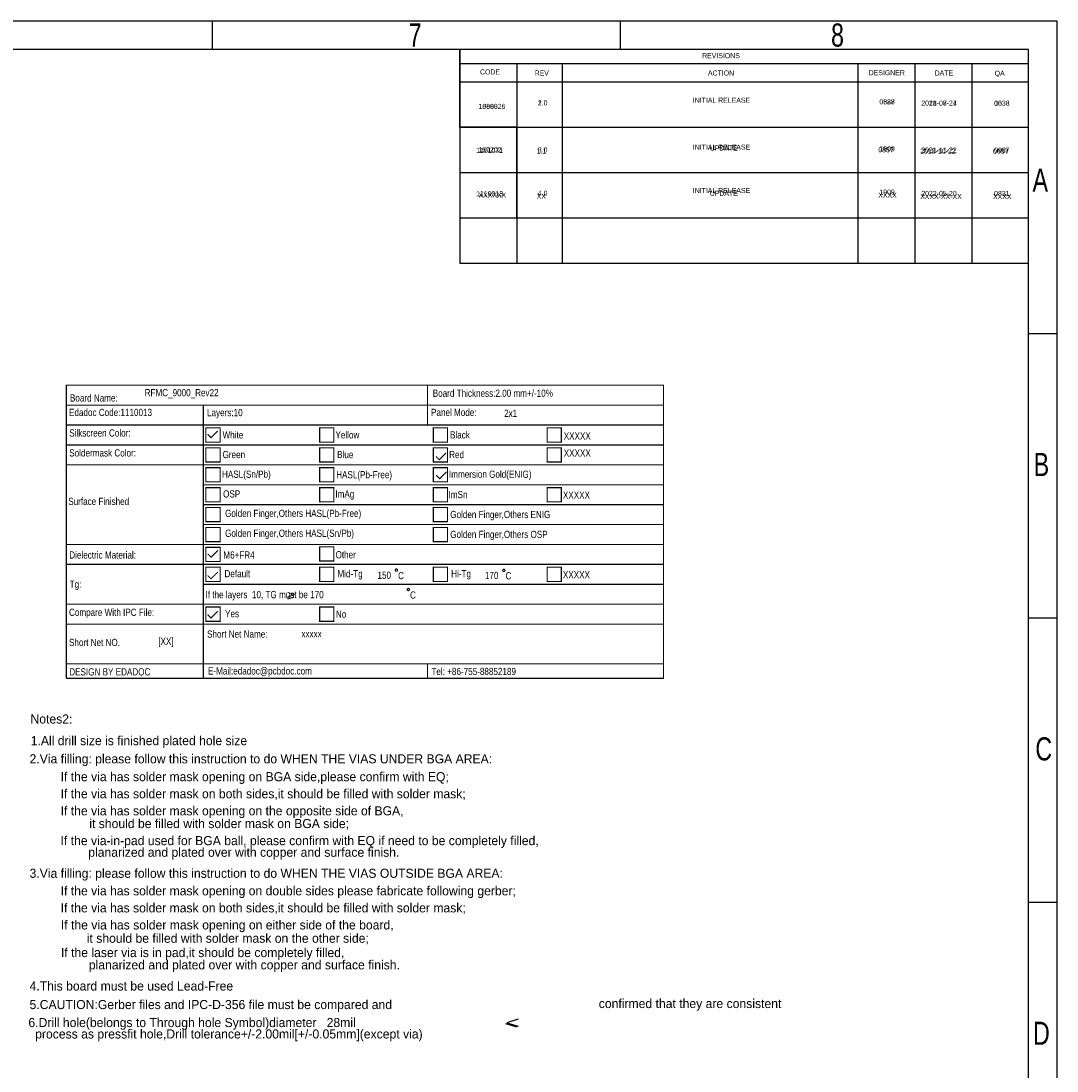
# Model space of a CAD drawing. Extents: x -70 to 514, y -134 to 276.
# Tile 17 of 17: x 331 to 514, y 91 to 276. Entities that reach past the tile are written whole.
import ezdxf

# ---------------------------------------------------------------- set-up
doc = ezdxf.new("R2010")
doc.units = 0
doc.layers.add('BOARD_GEOMETRY_DIMENSION', color=2, linetype='CONTINUOUS')
doc.layers.add('BOARD_GEOMETRY_SILKSCREEN_TOP', color=1, linetype='CONTINUOUS')

msp = doc.modelspace()

# ---------------------------------------------------------------- linework, layer by layer
at = {"layer": 'BOARD_GEOMETRY_DIMENSION'}
for points in [[(-70.485, -134.471156), (513.514848, -134.471156), (513.514848, 275.52904), (-70.485, 275.52904), (-70.485, -134.471156)], [(365.015018, 270.528796), (365.015018, 275.528786)], [(436.764938, 270.528796), (436.764938, 275.528786)], [(508.514858, 270.528796), (-65.48501, 270.528796)], [(408.515058, 270.528796), (408.515058, 256.878836), (418.514784, 256.878836)], [(498.514624, 268.068806), (498.514624, 256.878836), (508.514858, 256.878836), (508.514858, 270.528796)], [(408.515058, 268.068806), (508.514858, 268.068806)], [(418.514784, 268.068806), (418.514784, 256.878836), (426.514514, 256.878836)], [(426.514514, 268.068806), (426.514514, 256.878836), (478.514918, 256.878836)], [(478.514918, 268.068806), (478.514918, 256.878836), (488.514898, 256.878836)], [(488.514898, 268.068806), (488.514898, 256.878836), (498.514624, 256.878836)], [(408.515058, 264.846816), (508.514858, 264.846816)], [(408.515058, 256.878836), (408.515058, 248.910856)], [(418.514784, 256.878836), (418.514784, 248.910856)], [(426.514514, 256.878836), (426.514514, 248.910856)], [(478.514918, 256.878836), (478.514918, 248.910856)], [(488.514898, 256.878836), (488.514898, 248.910856)], [(498.514624, 256.878836), (498.514624, 248.910856)], [(508.514858, -129.471166), (508.514858, 256.878836)], [(408.515058, 248.910856), (498.514624, 248.910856)], [(408.515058, 248.910856), (408.515058, 240.942876)], [(418.514784, 248.910856), (418.514784, 240.942876)], [(426.514514, 248.910856), (426.514514, 240.942876)], [(478.514918, 248.910856), (478.514918, 240.942876)], [(488.514898, 248.910856), (488.514898, 240.942876)], [(498.514624, 248.910856), (508.514858, 248.910856)], [(498.514624, 248.910856), (498.514624, 240.942876)], [(408.515058, 240.942876), (498.514624, 240.942876)], [(408.515058, 240.942876), (408.515058, 232.974896)], [(418.514784, 240.942876), (418.514784, 232.974896)], [(426.514514, 240.942876), (426.514514, 232.974896)], [(478.514918, 240.942876), (478.514918, 232.974896)], [(488.514898, 240.942876), (488.514898, 232.974896)], [(498.514624, 240.942876), (508.514858, 240.942876)], [(498.514624, 240.942876), (498.514624, 232.974896)], [(408.515058, 232.974896), (498.514624, 232.974896)], [(498.514624, 232.974896), (508.514858, 232.974896)], [(513.514848, 220.528896), (508.514858, 220.528896)], [(513.514848, 170.528742), (508.514858, 170.528742)], [(513.514848, 120.528842), (508.514858, 120.528842)], [(418.77488, 100.008944), (416.774884, 99.408742), (418.77488, 98.808794)], [(418.574982, 98.608896), (416.574986, 99.208844)]]:
    msp.add_lwpolyline(points, dxfattribs=at)
for points, const_width in [([(444.295022, 162.49396), (339.294978, 162.49396), (339.294978, 211.493862), (444.295022, 211.493862), (444.295022, 162.49396)], 0.199898), ([(402.794978, 211.493862), (402.794978, 207.993742)], 0.199898), ([(339.294978, 207.993742), (444.295022, 207.993742)], 0.199898), ([(363.3851, 207.993742), (363.3851, 204.493876)], 0.199898), ([(402.794978, 207.993742), (402.794978, 204.493876)], 0.199898), ([(339.294978, 204.493876), (444.295022, 204.493876)], 0.199898), ([(363.3851, 197.49389), (363.3851, 204.493876)], 0.199898), ([(363.834934, 201.493882), (366.335056, 201.493882), (366.335056, 203.99375), (363.834934, 203.99375), (363.834934, 201.493882)], 0.199898), ([(364.134908, 202.853798), (364.73511, 202.25385), (365.935006, 203.453746)], 0.199898), ([(383.834894, 201.493882), (386.335016, 201.493882), (386.335016, 203.99375), (383.834894, 203.99375), (383.834894, 201.493882)], 0.199898), ([(403.835108, 201.493882), (406.334976, 201.493882), (406.334976, 203.99375), (403.835108, 203.99375), (403.835108, 201.493882)], 0.199898), ([(423.835068, 201.493882), (426.334936, 201.493882), (426.334936, 203.99375), (423.835068, 203.99375), (423.835068, 201.493882)], 0.199898), ([(339.294978, 200.993756), (444.295022, 200.993756)], 0.199898), ([(363.834934, 197.993762), (366.335056, 197.993762), (366.335056, 200.493884), (363.834934, 200.493884), (363.834934, 197.993762)], 0.199898), ([(383.834894, 197.993762), (386.335016, 197.993762), (386.335016, 200.493884), (383.834894, 200.493884), (383.834894, 197.993762)], 0.199898), ([(403.835108, 197.993762), (406.334976, 197.993762), (406.334976, 200.493884), (403.835108, 200.493884), (403.835108, 197.993762)], 0.199898), ([(404.266908, 198.999856), (404.86711, 198.399908), (406.067006, 199.599804)], 0.199898), ([(423.835068, 197.993762), (426.334936, 197.993762), (426.334936, 200.493884), (423.835068, 200.493884), (423.835068, 197.993762)], 0.199898), ([(339.294978, 197.49389), (442.164978, 197.49389)], 0.199898), ([(339.294978, 197.49389), (444.295022, 197.49389)], 0.199898), ([(363.3851, 181.913784), (363.3851, 197.49389)], 0.199898), ([(363.834934, 194.493896), (366.335056, 194.493896), (366.335056, 196.993764), (363.834934, 196.993764), (363.834934, 194.493896)], 0.199898), ([(383.834894, 194.493896), (386.335016, 194.493896), (386.335016, 196.993764), (383.834894, 196.993764), (383.834894, 194.493896)], 0.199898), ([(403.835108, 194.493896), (406.334976, 194.493896), (406.334976, 196.993764), (403.835108, 196.993764), (403.835108, 194.493896)], 0.199898), ([(404.33498, 195.653914), (404.934928, 195.053966), (406.135078, 196.253862)], 0.199898), ([(363.3851, 193.99377), (444.295022, 193.99377)], 0.199898), ([(363.834934, 190.993776), (366.335056, 190.993776), (366.335056, 193.493898), (363.834934, 193.493898), (363.834934, 190.993776)], 0.199898), ([(383.834894, 190.993776), (386.335016, 190.993776), (386.335016, 193.493898), (383.834894, 193.493898), (383.834894, 190.993776)], 0.199898), ([(403.835108, 190.993776), (406.334976, 190.993776), (406.334976, 193.493898), (403.835108, 193.493898), (403.835108, 190.993776)], 0.199898), ([(423.835068, 190.993776), (426.334936, 190.993776), (426.334936, 193.493898), (423.835068, 193.493898), (423.835068, 190.993776)], 0.199898), ([(363.3851, 190.493904), (444.295022, 190.493904)], 0.199898), ([(363.834934, 187.49391), (366.335056, 187.49391), (366.335056, 189.993778), (363.834934, 189.993778), (363.834934, 187.49391)], 0.199898), ([(403.835108, 187.49391), (406.334976, 187.49391), (406.334976, 189.993778), (403.835108, 189.993778), (403.835108, 187.49391)], 0.199898), ([(363.3851, 186.993784), (444.295022, 186.993784)], 0.199898), ([(363.834934, 183.99379), (366.335056, 183.99379), (366.335056, 186.493912), (363.834934, 186.493912), (363.834934, 183.99379)], 0.199898), ([(403.835108, 183.99379), (406.334976, 183.99379), (406.334976, 186.493912), (403.835108, 186.493912), (403.835108, 183.99379)], 0.199898), ([(339.294978, 183.493918), (444.295022, 183.493918)], 0.199898), ([(363.3851, 183.493918), (363.3851, 179.993798)], 0.199898), ([(363.834934, 180.493924), (366.335056, 180.493924), (366.335056, 182.993792), (363.834934, 182.993792), (363.834934, 180.493924)], 0.199898), ([(383.834894, 180.593746), (386.335016, 180.593746), (386.335016, 183.093868), (383.834894, 183.093868), (383.834894, 180.593746)], 0.199898), ([(364.134908, 181.85384), (364.73511, 181.253892), (365.935006, 182.453788)], 0.199898), ([(339.294978, 179.993798), (444.295022, 179.993798)], 0.199898), ([(363.3851, 176.493932), (363.3851, 179.993798)], 0.199898), ([(363.834934, 176.993804), (366.335056, 176.993804), (366.335056, 179.493926), (363.834934, 179.493926), (363.834934, 176.993804)], 0.199898), ([(383.834894, 176.993804), (386.335016, 176.993804), (386.335016, 179.493926), (383.834894, 179.493926), (383.834894, 176.993804)], 0.199898), ([(403.835108, 176.993804), (406.334976, 176.993804), (406.334976, 179.493926), (403.835108, 179.493926), (403.835108, 176.993804)], 0.199898), ([(423.835068, 176.993804), (426.334936, 176.993804), (426.334936, 179.493926), (423.835068, 179.493926), (423.835068, 176.993804)], 0.199898), ([(364.134908, 178.053746), (364.73511, 177.453798), (365.935006, 178.653948)], 0.199898), ([(363.37494, 176.493932), (444.295022, 176.493932)], 0.199898), ([(363.3851, 176.493932), (363.3851, 172.993812)], 0.199898), ([(378.195078, 175.073818), (379.394974, 174.673768), (378.195078, 174.273718)], 0.1524), ([(378.195078, 173.873922), (379.394974, 174.273718)], 0.1524), ([(339.294978, 172.993812), (444.295022, 172.993812)], 0.199898), ([(363.3851, 172.993812), (363.3851, 169.493946)], 0.199898), ([(363.834934, 169.993818), (366.335056, 169.993818), (366.335056, 172.49394), (363.834934, 172.49394), (363.834934, 169.993818)], 0.199898), ([(364.134908, 171.153836), (364.73511, 170.553888), (365.935006, 171.753784)], 0.199898), ([(383.834894, 169.993818), (386.335016, 169.993818), (386.335016, 172.49394), (383.834894, 172.49394), (383.834894, 169.993818)], 0.199898), ([(339.294978, 169.493946), (444.295022, 169.493946)], 0.199898), ([(363.3851, 169.493946), (363.3851, 162.583876)], 0.199898), ([(444.295022, 162.49396), (444.295022, 159.95396), (339.294978, 159.95396)], 0.199898), ([(339.294978, 159.95396), (339.294978, 162.49396)], 0.199898), ([(363.3851, 162.49396), (363.3851, 159.95396)], 0.199898), ([(402.794978, 162.49396), (402.794978, 159.95396)], 0.199898)]:
    msp.add_lwpolyline(points, dxfattribs=dict(at, const_width=const_width))
at = {"layer": 'BOARD_GEOMETRY_DIMENSION', "const_width": 0.199898}
for points in [[(397.534892, 178.9938, 1.00022), (397.135096, 178.9938, 0.99978), (397.534892, 178.9938)], [(416.435032, 178.953922, 1.000245), (416.034982, 178.953668, 0.999755), (416.435032, 178.953922)], [(399.634964, 175.573944, 1.000135), (399.234914, 175.57369, 0.999865), (399.634964, 175.573944)]]:
    msp.add_lwpolyline(points, format="xyb", dxfattribs=at)
at = {"layer": 'BOARD_GEOMETRY_SILKSCREEN_TOP'}
for points in [[(-70.485, -134.471156), (513.514848, -134.471156), (513.514848, 275.52904), (-70.485, 275.52904), (-70.485, -134.471156)], [(365.015018, 270.528796), (365.015018, 275.528786)], [(436.764938, 270.528796), (436.764938, 275.528786)], [(508.514858, 270.528796), (-65.48501, 270.528796)], [(418.514784, 256.878836), (408.515058, 256.878836), (408.515058, 270.528796)], [(498.514624, 268.068806), (498.514624, 256.878836), (508.514858, 256.878836), (508.514858, 270.528796)], [(408.515058, 268.068806), (508.514858, 268.068806)], [(418.514784, 268.068806), (418.514784, 256.878836), (426.514514, 256.878836)], [(426.514514, 268.068806), (426.514514, 256.878836), (478.514918, 256.878836)], [(478.514918, 268.068806), (478.514918, 256.878836), (488.514898, 256.878836)], [(488.514898, 268.068806), (488.514898, 256.878836), (498.514624, 256.878836)], [(408.515058, 264.846816), (508.514858, 264.846816)], [(408.515058, 256.878836), (408.515058, 248.910856)], [(418.514784, 248.910856), (418.514784, 256.878836)], [(426.514514, 256.878836), (426.514514, 248.910856)], [(478.514918, 256.878836), (478.514918, 248.910856)], [(488.514898, 256.878836), (488.514898, 248.910856)], [(498.514624, 256.878836), (498.514624, 248.910856)], [(508.514858, -129.471166), (508.514858, 256.878836)], [(408.515058, 248.910856), (498.514624, 248.910856)], [(408.515058, 248.910856), (408.515058, 240.942876)], [(418.514784, 240.942876), (418.514784, 248.910856)], [(426.514514, 248.910856), (426.514514, 240.942876)], [(478.514918, 248.910856), (478.514918, 240.942876)], [(488.514898, 248.910856), (488.514898, 240.942876)], [(498.514624, 248.910856), (508.514858, 248.910856)], [(498.514624, 248.910856), (498.514624, 240.942876)], [(408.515058, 240.942876), (498.514624, 240.942876)], [(498.514624, 240.942876), (508.514858, 240.942876)], [(513.514848, 220.528896), (508.514858, 220.528896)], [(513.514848, 170.528742), (508.514858, 170.528742)], [(513.514848, 120.528842), (508.514858, 120.528842)]]:
    msp.add_lwpolyline(points, dxfattribs=at)

# ---------------------------------------------------------------- texts
at = {"layer": 'BOARD_GEOMETRY_DIMENSION'}
for s, height, width, p in [('7', 4.064, 0.75, (399.48993, 271.028922)), ('7', 4.064, 0.75, (399.48993, 271.028668)), ('8', 4.064, 0.75, (473.77985, 271.028922)), ('REVISIONS', 0.889, 0.942857, (451.106794, 268.990826)), ('CODE', 0.889, 0.942857, (412.04261, 266.134342)), ('REV', 0.889, 0.942857, (421.642794, 265.942826)), ('ACTION', 0.889, 0.942857, (452.122794, 265.942826)), ('DESIGNER', 0.889, 0.942857, (480.393756, 265.999976)), ('DATE', 0.889, 0.942857, (492.000794, 265.942826)), ('QA', 0.889, 0.942857, (502.553732, 265.90498)), ('1096026', 0.889, 0.942857, (411.771338, 260.074918)), ('2.0', 0.889, 0.942857, (422.20769, 260.682994)), ('INITIAL RELEASE', 0.889, 0.942857, (449.463922, 261.160006)), ('0687', 0.889, 0.942857, (482.273864, 260.882384)), ('2021-07-27', 0.889, 0.942857, (489.643928, 260.647434)), ('1038', 0.889, 0.942857, (502.458736, 260.642354)), ('1101071', 0.889, 0.942857, (411.353, 252.349)), ('3.0', 0.889, 0.942857, (422.20769, 252.427994)), ('INITIAL RELEASE', 0.889, 0.942857, (449.463922, 252.905006)), ('1909', 0.889, 0.942857, (482.273864, 252.627384)), ('2021-11-22', 0.889, 0.942857, (489.643928, 252.392434)), ('0987', 0.889, 0.942857, (502.458736, 252.387354)), ('A', 4.064, 0.75, (509.214882, 245.528846)), ('1110013', 0.889, 0.942857, (411.353, 244.729)), ('4.0', 0.889, 0.942857, (422.20769, 244.807994)), ('INITIAL RELEASE', 0.889, 0.942857, (449.463922, 245.285006)), ('1909', 0.889, 0.942857, (482.273864, 245.007384)), ('2022-05-20', 0.889, 0.942857, (489.643928, 244.772434)), ('0831', 0.889, 0.942857, (502.458736, 244.767354)), ('RFMC_9000_Rev22', 1.27, 0.84, (353.06, 209.55)), ('Board Thickness:2.00 mm+/-10%', 1.27, 0.84, (403.729952, 209.450432)), ('Board Name:', 1.27, 0.84, (339.924898, 208.623916)), ('Edadoc Code:1110013', 1.27, 0.84, (339.764878, 206.073756)), ('Layers:10', 1.27, 0.84, (364.030006, 206.050642)), ('Panel Mode:', 1.27, 0.84, (403.424898, 206.083916)), ('2x1', 1.27, 0.84, (416.284918, 205.933802)), ('Silkscreen Color:', 1.27, 0.84, (339.80501, 202.463908)), ('White', 1.27, 0.84, (366.765078, 202.133962)), ('Yellow', 1.27, 0.84, (386.614924, 202.133962)), ('Black', 1.27, 0.84, (406.764998, 202.133962)), ('XXXXX', 1.27, 0.84, (426.764958, 201.93381)), ('Soldermask Color:', 1.27, 0.84, (339.80501, 198.963788)), ('Green', 1.27, 0.84, (366.765078, 198.67372)), ('Blue', 1.27, 0.84, (386.904992, 198.67372)), ('Red', 1.27, 0.84, (406.614884, 198.67372)), ('XXXXX', 1.27, 0.84, (426.764958, 198.933816)), ('B', 4.064, 0.75, (509.415034, 195.528692)), ('HASL(Sn/Pb)', 1.27, 0.84, (366.674908, 195.213732)), ('HASL(Pb-Free)', 1.27, 0.84, (386.744972, 195.123816)), ('Immersion Gold(ENIG)', 1.27, 0.84, (406.584912, 195.213732)), ('OSP', 1.27, 0.84, (366.854994, 191.753744)), ('ImAg', 1.27, 0.84, (386.605018, 191.733932)), ('ImSn', 1.27, 0.84, (406.504902, 191.633856)), ('XXXXX', 1.27, 0.84, (426.625004, 191.53378)), ('Surface Finished', 1.27, 0.84, (339.624924, 190.43396)), ('Golden Finger,Others HASL(Pb-Free)', 1.27, 0.84, (367.205006, 188.333888)), ('Golden Finger,Others ENIG', 1.27, 0.84, (406.804876, 188.133736)), ('Golden Finger,Others HASL(Sn/Pb)', 1.27, 0.84, (367.205006, 184.833768)), ('Golden Finger,Others OSP', 1.27, 0.84, (406.804876, 184.63387)), ('Dielectric Material:', 1.27, 0.84, (339.80501, 181.013862)), ('M6+FR4', 1.27, 0.84, (366.905032, 181.013862)), ('Other', 1.27, 0.84, (386.63499, 181.05374)), ('Default', 1.27, 0.84, (367.10493, 177.73396)), ('Mid-Tg', 1.27, 0.84, (386.964936, 177.713894)), ('150', 1.27, 0.84, (394.005054, 177.453798)), ('C', 1.27, 0.84, (397.634968, 177.393854)), ('Hi-Tg', 1.27, 0.84, (406.964896, 177.713894)), ('170', 1.27, 0.84, (412.90494, 177.41392)), ('C', 1.27, 0.84, (416.535108, 177.353722)), ('XXXXX', 1.27, 0.84, (426.625004, 177.533808)), ('Tg:', 1.27, 0.84, (339.88502, 175.883824)), ('If the layers  10, TG must be 170', 1.27, 0.84, (363.76991, 174.050452)), ('C', 1.27, 0.84, (399.73504, 173.973744)), ('Compare With IPC File:', 1.27, 0.84, (339.754972, 170.933872)), ('Yes', 1.27, 0.84, (367.205006, 170.703748)), ('No', 1.27, 0.84, (386.705094, 170.603926)), ('Short Net Name:', 1.27, 0.84, (364.044992, 167.113966)), ('xxxxx', 1.27, 0.84, (380.635002, 167.153844)), ('Short Net NO.', 1.27, 0.84, (339.764878, 165.633908)), ('[XX]', 1.27, 0.84, (355.454966, 165.833806)), ('DESIGN BY EDADOC', 1.27, 0.84, (339.80501, 160.463738)), ('E-Mail:edadoc@pcbdoc.com', 1.27, 0.84, (364.205012, 160.633918)), ('Tel: +86-755-88852189', 1.27, 0.84, (403.495002, 160.533842)), ('C', 4.064, 0.75, (509.70815, 145.528792)), ('D', 4.064, 0.75, (509.300988, 95.528892))]:
    msp.add_text(s, height=height, dxfattribs=dict(at, width=width)).set_placement(p)
for s, p in [('Notes2:', (332.98511, 152.018746)), ('1.All drill size is finished plated hole size', (333.024988, 148.208746)), ('2.Via filling: please follow this instruction to do WHEN THE VIAS UNDER BGA AREA:', (332.82509, 145.008854)), ('If the via has solder mask opening on BGA side,please confirm with EQ;', (338.285074, 141.868906)), ('If the via has solder mask on both sides,it should be filled with solder mask;', (338.285074, 138.868912)), ('If the via has solder mask opening on the opposite side of BGA,', (338.285074, 135.868918)), ('it should be filled with solder mask on BGA side;', (343.324942, 133.628892)), ('If the via-in-pad used for BGA ball, please confirm with EQ if need to be completely filled,', (338.274914, 130.628898)), ('planarized and plated over with copper and surface finish.', (343.14511, 128.58877)), ('3.Via filling: please follow this instruction to do WHEN THE VIAS OUTSIDE BGA AREA:', (332.82509, 124.888752)), ('If the via has solder mask opening on double sides please fabricate following gerber;', (338.29498, 121.808748)), ('If the via has solder mask on both sides,it should be filled with solder mask;', (338.29498, 118.808754)), ('If the via has solder mask opening on either side of the board,', (338.324952, 115.80876)), ('it should be filled with solder mask on the other side;', (342.885014, 113.468912)), ('If the laser via is in pad,it should be completely filled,', (338.345018, 110.948724)), ('planarized and plated over with copper and surface finish.', (343.244932, 108.788962)), ('4.This board must be used Lead-Free', (332.82509, 105.068878)), ('5.CAUTION:Gerber files and IPC-D-356 file must be compared and', (332.82509, 101.808788)), ('confirmed that they are consistent', (432.924966, 101.988874)), ('6.Drill hole(belongs to Through hole Symbol)diameter   28mil', (332.618334, 98.645726)), ('  process as pressfit hole,Drill tolerance+/-2.00mil[+/-0.05mm](except via)', (332.618334, 96.639126))]:
    msp.add_text(s, height=1.6002, dxfattribs=at).set_placement(p)
at = {"layer": 'BOARD_GEOMETRY_SILKSCREEN_TOP'}
for s, height, width, p in [('7', 4.064, 0.75, (399.48993, 271.028922)), ('7', 4.064, 0.75, (399.48993, 271.028668)), ('8', 4.064, 0.75, (473.77985, 271.028922)), ('REVISIONS', 0.889, 0.942857, (451.106794, 268.990826)), ('CODE', 0.889, 0.942857, (412.04261, 266.134342)), ('REV', 0.889, 0.942857, (421.642794, 265.942826)), ('ACTION', 0.889, 0.942857, (452.122794, 265.942826)), ('DESIGNER', 0.889, 0.942857, (480.393756, 265.999976)), ('DATE', 0.889, 0.942857, (492.000794, 265.942826)), ('QA', 0.889, 0.942857, (502.553732, 265.90498)), ('156992', 0.889, 0.942857, (411.771338, 260.074918)), ('1.0', 0.889, 0.942857, (422.20769, 260.682994)), ('INITIAL RELEASE', 0.889, 0.942857, (449.463922, 261.160006)), ('0328', 0.889, 0.942857, (482.273864, 260.882384)), ('2018-08-24', 0.889, 0.942857, (489.643928, 260.647434)), ('0533', 0.889, 0.942857, (502.458736, 260.642354)), ('159202', 0.889, 0.942857, (411.771338, 252.454918)), ('1.1', 0.889, 0.942857, (422.017698, 252.232922)), ('UPDATE', 0.889, 0.942857, (452.43877, 252.754892)), ('0837', 0.889, 0.942857, (482.083872, 252.432312)), ('2018-10-22', 0.889, 0.942857, (489.453936, 252.197362)), ('0657', 0.889, 0.942857, (502.268744, 252.192536)), ('A', 4.064, 0.75, (509.214882, 245.528846)), ('UPDATE', 0.889, 0.942857, (452.43877, 244.786912)), ('XXXXXX', 0.889, 0.942857, (411.771338, 244.486938)), ('XX', 0.889, 0.942857, (422.017698, 244.264942)), ('XXXX', 0.889, 0.942857, (482.083872, 244.464332)), ('XXXX-XX-XX', 0.889, 0.942857, (489.453936, 244.229382)), ('XXXX', 0.889, 0.942857, (502.268744, 244.224556)), ('B', 4.064, 0.75, (509.415034, 195.528692)), ('C', 4.064, 0.75, (509.70815, 145.528792)), ('D', 4.064, 0.75, (509.300988, 95.528892))]:
    msp.add_text(s, height=height, dxfattribs=dict(at, width=width)).set_placement(p)

doc.saveas('drawing.dxf')
